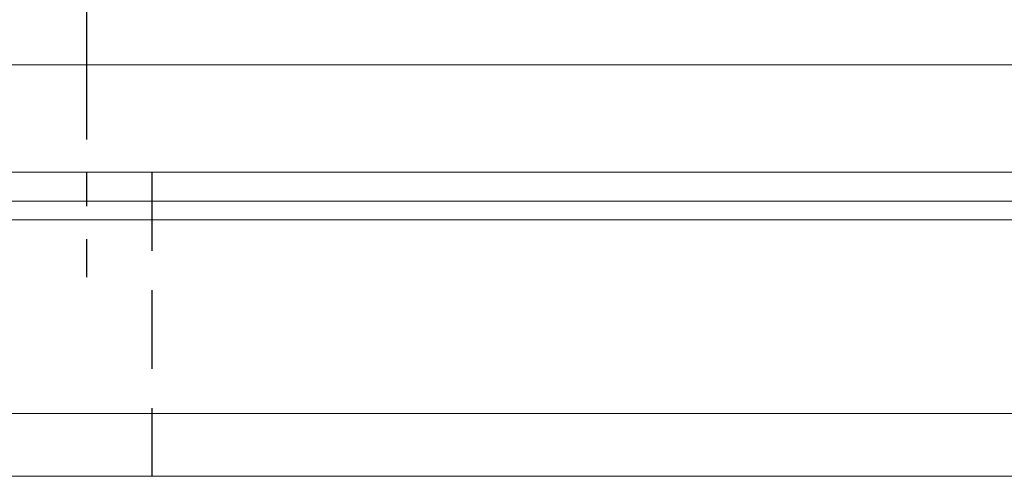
# Model space of a CAD drawing. Header units: millimetres. Extents: x 0 to 278, y 57 to 168.
# Tile 5 of 51: x 199 to 218, y 81 to 90. Entities that reach past the tile are written whole.
import ezdxf

# ---------------------------------------------------------------- set-up
doc = ezdxf.new("R2010")
doc.units = ezdxf.units.MM
doc.linetypes.add('CENTER', pattern=[10.16, 6.35, -1.27, 1.27, -1.27])
doc.linetypes.add('DASHED', pattern=[0.75, 0.5, -0.25])
for name, color, linetype in [('CL', 1, 'CENTER'), ('HID', 2, 'DASHED'), ('OUT', 3, 'Continuous')]:
    doc.layers.add(name, color=color, linetype=linetype)

msp = doc.modelspace()

# ---------------------------------------------------------------- linework, layer by layer
at = {"layer": 'CL', "color": 0, "ltscale": 0.5}
msp.add_line((200.392, 115.902), (200.392, 84.702), dxfattribs=at)
at = {"layer": 'HID', "color": 0, "ltscale": 3}
msp.add_line((201.638, 86.702), (201.638, 80.902), dxfattribs=at)
at = {"layer": 'OUT', "color": 0, "linetype": 'Continuous', "lineweight": 15}
for p, q in [((247.392, 88.752), (188.392, 88.752)), ((247.392, 86.702), (188.392, 86.702)), ((278.138, 86.149), (159.738, 86.149)), ((278.138, 85.795), (159.684, 85.795)), ((278.138, 82.102), (158.561, 82.102)), ((278.138, 80.902), (118.138, 80.902))]:
    msp.add_line(p, q, dxfattribs=at)

doc.saveas('drawing.dxf')
